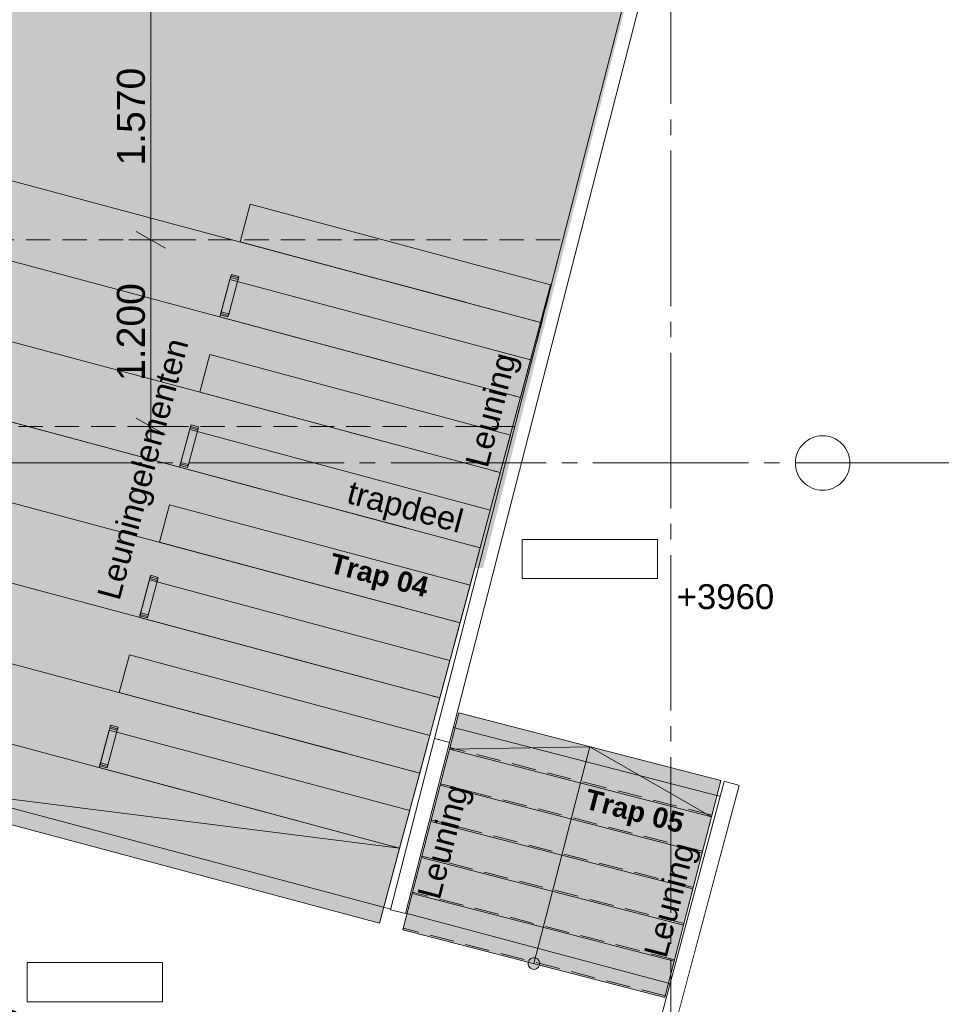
# Model space of a CAD drawing. Header units: millimetres. Extents: x 10 to 584, y 10 to 831.
# Tile 22 of 61: x 252 to 311, y 404 to 468. Entities that reach past the tile are written whole.
import ezdxf
from ezdxf.xclip import XClip

# ---------------------------------------------------------------- set-up
doc = ezdxf.new("R2010")
doc.units = ezdxf.units.MM
doc.header["$MEASUREMENT"] = 0
doc.header["$XCLIPFRAME"] = 0
for name, pattern in [('B0204', [13, 10, -1, 1, -1]), ('B0605', [9.6667, 5.3333, -2.333367, 3.33333e-05, -2]), ('B0701', [2.3412, 1.56, -0.7812]), ('Wipeout_Contour', [1000, 0, -1000])]:
    doc.linetypes.add(name, pattern=pattern)
for name, color, linetype in [('22 NC Binnenwanden', 7, 'Continuous'), ('22 NC Binnenwanden Afdek-arcering', 7, 'Continuous'), ('22 NC Binnenwanden Ramen', 7, 'Continuous'), ('23 Vloeren', 7, 'Continuous'), ('23 Vloeren 2D arcering', 7, 'Continuous'), ('24 Trappen', 7, 'Continuous'), ('24 Trappen 2D arcering', 7, 'Continuous'), ('24 Trappen Afdek-arcering', 7, 'Continuous'), ('28 Draagconstructies', 7, 'Continuous'), ('34 Balustrades', 7, 'Continuous'), ('A Stramien', 7, 'Continuous'), ('Maatvoering 1_ 50_100', 7, 'Continuous'), ('New_Tekst_dim 1_ 50_100', 7, 'Continuous'), ('Tekst_dim 1_ 50_100', 7, 'Continuous')]:
    doc.layers.add(name, color=color, linetype=linetype)
doc.styles.add('GENERATED_STYLE_1', font='txt')
doc.styles.add('GENERATED_STYLE_3', font='txt')

# ---------------------------------------------------------------- blocks, each defined once
blk = doc.blocks.new('Drawing_2_2', base_point=(78, 259.188))
at = {"layer": '24 Trappen 2D arcering', "linetype": 'Continuous', "lineweight": 0, "true_color": 0x99a3a6}
blk.add_hatch(color=253, dxfattribs=at).paths.add_polyline_path([(285.569, 406.905, 1), (284.843, 407.093, 1)])
at = {"layer": '24 Trappen Afdek-arcering', "linetype": 'Continuous', "lineweight": 0, "true_color": 0xffffff}
for points in [[(297.229, 418.769), (280.379, 423.116), (276.782, 409.172), (293.631, 404.825)], [(279.78, 420.792), (296.629, 416.445), (297.229, 418.769), (280.379, 423.116)], [(296.629, 416.445), (279.78, 420.792), (279.18, 418.468), (296.029, 414.121)], [(296.029, 414.121), (279.18, 418.468), (278.581, 416.144), (295.43, 411.797)], [(295.43, 411.797), (278.581, 416.144), (277.981, 413.82), (294.83, 409.473)], [(294.83, 409.473), (277.981, 413.82), (277.382, 411.496), (294.231, 407.149)], [(294.231, 407.149), (277.382, 411.496), (276.782, 409.172), (293.631, 404.825)]]:
    blk.add_hatch(color=7, dxfattribs=at).paths.add_polyline_path(points)
at = {"layer": '23 Vloeren', "color": 1, "linetype": 'Continuous', "lineweight": 0, "flags": 128}
for points in [[(202.924, 509.928), (302.501, 509.518), (279.375, 422.348), (297.626, 417.633), (289.818, 388.46), (211.036, 409.569), (205.247, 431.172), (222.808, 435.878)], [(208.94, 419.324), (225.906, 423.857), (294.172, 405.66), (289.774, 389.248), (211.437, 410.002)]]:
    blk.add_lwpolyline(points, close=True, dxfattribs=at)
at = {"layer": '24 Trappen', "color": 1, "linetype": 'Continuous', "lineweight": 0}
for p, q in [((266.316, 453.405), (266.963, 455.82)), ((265.021, 448.576), (265.668, 450.991)), ((263.727, 443.746), (264.374, 446.161)), ((262.433, 438.917), (263.08, 441.331)), ((261.139, 434.087), (261.786, 436.502)), ((259.845, 429.257), (260.492, 431.672)), ((258.551, 424.428), (259.198, 426.843)), ((257.257, 419.598), (257.904, 422.013))]:
    blk.add_line(p, q, dxfattribs=at)
at = {"layer": '24 Trappen', "color": 9, "linetype": 'Continuous', "lineweight": 0}
for p, q in [((280.379, 423.116), (276.782, 409.172)), ((280.379, 423.116), (279.78, 420.792)), ((297.229, 418.769), (280.379, 423.116)), ((297.229, 418.769), (280.379, 423.116)), ((226.894, 422.557), (275.281, 409.592)), ((226.894, 422.557), (275.281, 409.592)), ((279.78, 420.792), (279.18, 418.468)), ((288.804, 420.942), (279.78, 420.792)), ((296.629, 416.445), (279.78, 420.792)), ((279.78, 420.792), (296.629, 416.445)), ((288.204, 418.618), (288.804, 420.942)), ((296.629, 416.445), (288.804, 420.942)), ((285.806, 409.323), (288.204, 418.618)), ((293.631, 404.825), (297.229, 418.769)), ((296.629, 416.445), (297.229, 418.769)), ((279.18, 418.468), (278.581, 416.144)), ((296.029, 414.121), (279.18, 418.468)), ((279.18, 418.468), (296.029, 414.121)), ((278.581, 416.144), (277.981, 413.82)), ((295.43, 411.797), (278.581, 416.144)), ((278.581, 416.144), (295.43, 411.797)), ((296.029, 414.121), (296.629, 416.445)), ((295.43, 411.797), (296.029, 414.121)), ((277.981, 413.82), (277.382, 411.496)), ((294.83, 409.473), (277.981, 413.82)), ((277.981, 413.82), (294.83, 409.473)), ((294.83, 409.473), (295.43, 411.797)), ((277.382, 411.496), (276.782, 409.172)), ((294.231, 407.149), (277.382, 411.496)), ((277.382, 411.496), (294.231, 407.149)), ((276.782, 409.172), (293.631, 404.825)), ((276.782, 409.172), (293.631, 404.825)), ((285.206, 406.999), (285.806, 409.323)), ((294.231, 407.149), (294.83, 409.473)), ((293.631, 404.825), (294.231, 407.149))]:
    blk.add_line(p, q, dxfattribs=at)
at = {"layer": '24 Trappen', "color": 9, "linetype": 'B0701', "lineweight": 0}
for p, q in [((296.654, 416.542), (279.805, 420.889)), ((296.054, 414.218), (279.205, 418.565)), ((295.455, 411.894), (278.606, 416.241)), ((294.855, 409.57), (278.006, 413.917)), ((294.256, 407.246), (277.407, 411.593)), ((293.656, 404.922), (276.807, 409.269))]:
    blk.add_line(p, q, dxfattribs=at)
at = {"layer": '24 Trappen', "color": 9, "linetype": 'Continuous', "lineweight": 0, "flags": 128}
blk.add_lwpolyline([(285.569, 406.905, 1), (284.843, 407.093, 1)], format="xyb", close=True, dxfattribs=at)
at = {"layer": '34 Balustrades', "color": 9, "linetype": 'Continuous', "lineweight": 0, "flags": 128}
for points in [[(266.213, 451.09), (265.73, 451.219), (265.083, 448.805), (265.566, 448.676)], [(266.239, 451.187), (265.756, 451.316), (265.704, 451.123), (266.187, 450.993)], [(265.592, 448.772), (265.109, 448.902), (265.057, 448.709), (265.54, 448.579)], [(263.62, 441.414), (263.137, 441.543), (262.49, 439.129), (262.973, 438.999)], [(263.646, 441.51), (263.163, 441.64), (263.111, 441.446), (263.594, 441.317)], [(262.999, 439.096), (262.516, 439.225), (262.464, 439.032), (262.947, 438.903)], [(261.028, 431.739), (260.545, 431.868), (259.898, 429.454), (260.381, 429.324)], [(261.053, 431.835), (260.57, 431.965), (260.519, 431.771), (261.002, 431.642)], [(260.407, 429.421), (259.924, 429.55), (259.872, 429.357), (260.355, 429.228)], [(258.469, 422.192), (257.986, 422.321), (257.935, 422.128), (258.418, 421.999)], [(258.444, 422.095), (257.961, 422.225), (257.314, 419.81), (257.797, 419.681)], [(257.823, 419.777), (257.34, 419.907), (257.288, 419.714), (257.771, 419.584)]]:
    blk.add_lwpolyline(points, close=True, dxfattribs=at)
at = {"layer": 'Maatvoering 1_ 50_100', "color": 1, "linetype": 'Continuous', "lineweight": 0}
for p, q in [((260.581, 453.538), (260.581, 469.238)), ((259.643, 454.079), (261.518, 452.997)), ((261.987, 453.538), (259.174, 453.538)), ((260.581, 441.538), (260.581, 453.538)), ((259.643, 442.079), (261.518, 440.997)), ((261.987, 441.538), (259.174, 441.538)), ((260.581, 440.621), (260.581, 441.538))]:
    blk.add_line(p, q, dxfattribs=at)
at = {"layer": 'New_Tekst_dim 1_ 50_100', "color": 9, "linetype": 'Continuous', "lineweight": 0}
for p, q in [((261.335, 407.064), (252.619, 407.064)), ((252.619, 407.064), (252.619, 404.55)), ((261.335, 404.55), (261.335, 407.064)), ((252.619, 404.55), (261.335, 404.55))]:
    blk.add_line(p, q, dxfattribs=at)
at = {"layer": '24 Trappen', "color": 2, "linetype": 'Continuous', "lineweight": 0, "attachment_point": 7}
for s, insert, char_height, rotation, style in [('\\A1;{\\pql;\\fArial|b0|i0|c0|p38;Leuning\\fArial|b0|i0|c0|p38;elementen}', (258.992, 430.166), 1.5, 75, 'GENERATED_STYLE_1'), ('\\A1;{\\pql;\\fArial|b1|i0|c0|p38;Trap 0\\fArial|b1|i0|c0|p38;4}', (271.872, 431.78), 1.3, 345.53353, 'GENERATED_STYLE_3')]:
    blk.add_mtext(s, dxfattribs=dict(at, insert=insert, char_height=char_height, rotation=rotation, style=style))
at = {"layer": 'Maatvoering 1_ 50_100', "color": 2, "linetype": 'Continuous', "lineweight": 0, "char_height": 1.8, "width": 6.15497, "attachment_point": 7, "style": 'GENERATED_STYLE_1'}
for s, insert, rotation in [('\\A1;{\\pql;\\fArial|b0|i0|c0|p38;1.570}', (260.221, 458.31), 90), ('\\A1;{\\pql;\\fArial|b0|i0|c0|p38;1.200}', (260.221, 444.46), 90), ('\\A1;{\\pql;\\fArial|b0|i0|c0|p38;4.650}', (246.931, 403.391), 345)]:
    blk.add_mtext(s, dxfattribs=dict(at, insert=insert, rotation=rotation))
at = {"color": 254, "linetype": 'Wipeout_Contour', "lineweight": 0, "ltscale": 2196.385255}
blk.add_wipeout([(279.789, 421.223), (302.501, 509.52), (302.38, 509.551), (279.668, 421.254)], dxfattribs=at).dxf.layer = '22 NC Binnenwanden Afdek-arcering'
at = {"color": 254, "linetype": 'Wipeout_Contour', "lineweight": 0, "ltscale": 1998.935803}
blk.add_wipeout([(290.531, 389.045), (298.411, 418.452), (298.29, 418.484), (290.411, 389.078)], dxfattribs=at).dxf.layer = '22 NC Binnenwanden Afdek-arcering'
at = {"color": 254, "linetype": 'Wipeout_Contour', "lineweight": 0, "ltscale": 2195.851472}
blk.add_wipeout([(279.668, 421.254), (302.38, 509.551), (301.654, 509.738), (278.942, 421.441)], dxfattribs=at).dxf.layer = '22 NC Binnenwanden Afdek-arcering'
at = {"color": 254, "linetype": 'Wipeout_Contour', "lineweight": 0, "ltscale": 1998.30369}
blk.add_wipeout([(290.411, 389.078), (298.29, 418.484), (297.566, 418.678), (289.686, 389.272)], dxfattribs=at).dxf.layer = '22 NC Binnenwanden Afdek-arcering'
at = {"layer": '22 NC Binnenwanden', "color": 2, "linetype": 'Continuous', "lineweight": 0, "flags": 128}
blk.add_lwpolyline([(298.411, 418.452), (298.29, 418.484)], dxfattribs=at)
at = {"layer": '28 Draagconstructies', "color": 3, "linetype": 'Continuous', "lineweight": 0, "flags": 128}
blk.add_lwpolyline([(302.017, 439.188, 0.414214), (303.767, 437.438, 0.414214), (305.517, 439.188, 0.414214), (303.767, 440.938, 0.414214)], format="xyb", close=True, dxfattribs=at)
at = {"color": 254, "linetype": 'Wipeout_Contour', "lineweight": 0, "ltscale": 2195.323201}
blk.add_wipeout([(278.942, 421.441), (301.654, 509.738), (301.533, 509.769), (278.821, 421.472)], dxfattribs=at).dxf.layer = '22 NC Binnenwanden Afdek-arcering'
at = {"color": 254, "linetype": 'Wipeout_Contour', "lineweight": 0, "ltscale": 1997.677646}
blk.add_wipeout([(289.686, 389.272), (297.566, 418.678), (297.445, 418.711), (289.565, 389.304)], dxfattribs=at).dxf.layer = '22 NC Binnenwanden Afdek-arcering'
at = {"layer": '23 Vloeren 2D arcering', "linetype": 'Continuous', "lineweight": 0, "true_color": 0x000000}
blk.add_hatch(color=18, dxfattribs=at).paths.add_polyline_path([(223.902, 432.993), (281.934, 432.434), (301.484, 509.578), (203.58, 509.453)])
at = {"layer": '24 Trappen Afdek-arcering', "linetype": 'Continuous', "lineweight": 0, "true_color": 0xffffff}
for points in [[(214.879, 467.188), (216.381, 461.609), (284.34, 443.399), (285.634, 448.229)], [(216.381, 461.609), (217.883, 456.03), (283.046, 438.57), (284.34, 443.399)], [(217.883, 456.03), (219.385, 450.451), (281.752, 433.74), (283.046, 438.57)], [(219.385, 450.451), (220.887, 444.873), (280.458, 428.911), (281.752, 433.74)], [(220.887, 444.873), (222.389, 439.294), (279.164, 424.081), (280.458, 428.911)]]:
    blk.add_hatch(color=7, dxfattribs=at).paths.add_polyline_path(points)
at = {"layer": '22 NC Binnenwanden', "color": 2, "linetype": 'Continuous', "lineweight": 0, "flags": 128}
for points in [[(301.533, 509.769), (278.821, 421.472)], [(279.789, 421.223), (302.501, 509.52)], [(297.445, 418.711), (289.565, 389.304)], [(297.566, 418.678), (297.445, 418.711)], [(298.29, 418.484), (297.566, 418.678)], [(290.337, 388.321), (298.411, 418.452)]]:
    blk.add_lwpolyline(points, dxfattribs=at)
at = {"layer": '23 Vloeren', "color": 1, "linetype": 'B0701', "lineweight": 0, "flags": 128}
blk.add_lwpolyline([(221.631, 441.538), (283.982, 441.538), (287.069, 453.538), (218.441, 453.538)], close=True, dxfattribs=at)
at = {"layer": '24 Trappen', "color": 9, "linetype": 'Continuous', "lineweight": 0}
for p, q in [((285.634, 448.229), (214.879, 467.188)), ((285.634, 448.229), (214.879, 467.188)), ((216.381, 461.609), (284.34, 443.399)), ((284.34, 443.399), (216.381, 461.609)), ((217.883, 456.03), (283.046, 438.57)), ((283.046, 438.57), (217.883, 456.03)), ((219.385, 450.451), (281.752, 433.74)), ((281.752, 433.74), (219.385, 450.451)), ((284.34, 443.399), (285.634, 448.229)), ((220.887, 444.873), (280.458, 428.911)), ((280.458, 428.911), (220.887, 444.873)), ((283.046, 438.57), (284.34, 443.399)), ((222.389, 439.294), (279.164, 424.081)), ((279.164, 424.081), (222.389, 439.294)), ((281.752, 433.74), (283.046, 438.57)), ((280.458, 428.911), (281.752, 433.74)), ((279.164, 424.081), (280.458, 428.911))]:
    blk.add_line(p, q, dxfattribs=at)
at = {"layer": '24 Trappen', "color": 1, "linetype": 'Continuous', "lineweight": 0}
for p, q in [((266.963, 455.82), (286.281, 450.644)), ((266.316, 453.405), (285.634, 448.229)), ((265.668, 450.991), (284.987, 445.814)), ((285.634, 448.229), (286.281, 450.644)), ((265.021, 448.576), (284.34, 443.399)), ((264.374, 446.161), (283.693, 440.985)), ((284.34, 443.399), (284.987, 445.814)), ((263.727, 443.746), (283.046, 438.57)), ((263.08, 441.331), (282.399, 436.155)), ((283.046, 438.57), (283.693, 440.985)), ((262.433, 438.917), (281.752, 433.74)), ((261.786, 436.502), (281.105, 431.325)), ((281.752, 433.74), (282.399, 436.155)), ((261.139, 434.087), (280.458, 428.911)), ((260.492, 431.672), (279.811, 426.496)), ((280.458, 428.911), (281.105, 431.325)), ((259.845, 429.257), (279.164, 424.081)), ((279.164, 424.081), (279.811, 426.496))]:
    blk.add_line(p, q, dxfattribs=at)
at = {"layer": '24 Trappen', "color": 9, "linetype": 'B0605', "lineweight": 0}
for p, q in [((266.316, 453.405), (285.634, 448.229)), ((265.021, 448.576), (284.34, 443.399)), ((263.727, 443.746), (283.046, 438.57)), ((262.433, 438.917), (281.752, 433.74)), ((261.139, 434.087), (280.458, 428.911)), ((259.845, 429.257), (279.164, 424.081))]:
    blk.add_line(p, q, dxfattribs=at)
at = {"layer": 'A Stramien', "color": 9, "linetype": 'B0204', "lineweight": 0}
for p, q in [((294, 784.271), (294, 233.204)), ((68, 439.188), (520.556, 439.188))]:
    blk.add_line(p, q, dxfattribs=at)
at = {"layer": 'New_Tekst_dim 1_ 50_100', "color": 9, "linetype": 'Continuous', "lineweight": 0}
for p, q in [((293.161, 434.274), (284.446, 434.274)), ((284.446, 434.274), (284.446, 431.76)), ((293.161, 431.76), (293.161, 434.274)), ((284.446, 431.76), (293.161, 431.76))]:
    blk.add_line(p, q, dxfattribs=at)
at = {"layer": '24 Trappen', "color": 2, "linetype": 'Continuous', "lineweight": 0, "attachment_point": 7}
for s, insert, char_height, rotation, style in [('\\A1;{\\pql;\\fArial|b0|i0|c0|p38;Leuning}', (282.664, 438.694), 1.5, 75.53353, 'GENERATED_STYLE_1'), ('\\A1;{\\pql;\\fArial|b0|i0|c0|p38;trap\\fArial|b0|i0|c0|p38;deel}', (272.972, 436.202), 1.5, 345, 'GENERATED_STYLE_1'), ('\\A1;{\\pql;\\fArial|b1|i0|c0|p38;Trap 0\\fArial|b1|i0|c0|p38;5}', (288.292, 416.611), 1.3, 345.53353, 'GENERATED_STYLE_3'), ('\\A1;{\\pql;\\fArial|b0|i0|c0|p38;Leuning}', (294.151, 407.17), 1.5, 75.53353, 'GENERATED_STYLE_1')]:
    blk.add_mtext(s, dxfattribs=dict(at, insert=insert, char_height=char_height, rotation=rotation, style=style))
at = {"layer": 'Tekst_dim 1_ 50_100', "color": 2, "linetype": 'Continuous', "lineweight": 0, "insert": (297.519, 431.394), "char_height": 1.6, "attachment_point": 2, "style": 'GENERATED_STYLE_1'}
blk.add_mtext('\\A1;{\\pqc;\\pt13.75;\\fArial|b0|i0|c0|p38;+3960}', dxfattribs=at)
at = {"color": 254, "linetype": 'Wipeout_Contour', "lineweight": 0, "ltscale": 2000.602901}
blk.add_wipeout([(276.958, 410.213), (279.789, 421.223), (278.821, 421.472), (275.989, 410.463)], dxfattribs=at).dxf.layer = '22 NC Binnenwanden Afdek-arcering'
at = {"layer": '24 Trappen Afdek-arcering', "linetype": 'Continuous', "lineweight": 0, "true_color": 0xffffff}
for points in [[(214.879, 467.188), (226.894, 422.557), (275.281, 409.592), (285.634, 448.229)], [(222.389, 439.294), (223.89, 433.715), (277.869, 419.251), (279.164, 424.081)], [(223.89, 433.715), (225.392, 428.136), (276.575, 414.422), (277.869, 419.251)], [(276.575, 414.422), (225.392, 428.136), (226.894, 422.557), (275.281, 409.592)]]:
    blk.add_hatch(color=7, dxfattribs=at).paths.add_polyline_path(points)
at = {"layer": '22 NC Binnenwanden Ramen', "color": 2, "linetype": 'Continuous', "lineweight": 0}
for p, q in [((275.989, 410.463), (278.821, 421.472)), ((279.789, 421.223), (276.958, 410.213)), ((278.821, 421.472), (279.789, 421.223)), ((276.958, 410.213), (275.989, 410.463))]:
    blk.add_line(p, q, dxfattribs=at)
at = {"layer": '24 Trappen', "color": 9, "linetype": 'Continuous', "lineweight": 0}
for p, q in [((275.281, 409.592), (285.634, 448.229)), ((223.89, 433.715), (277.869, 419.251)), ((277.869, 419.251), (223.89, 433.715)), ((225.392, 428.136), (276.575, 414.422)), ((276.575, 414.422), (225.392, 428.136)), ((277.869, 419.251), (279.164, 424.081)), ((276.575, 414.422), (277.869, 419.251)), ((240.025, 419.039), (276.575, 414.422)), ((275.281, 409.592), (276.575, 414.422))]:
    blk.add_line(p, q, dxfattribs=at)
at = {"layer": '24 Trappen', "color": 1, "linetype": 'Continuous', "lineweight": 0}
for p, q in [((259.198, 426.843), (278.516, 421.666)), ((258.551, 424.428), (277.869, 419.251)), ((257.904, 422.013), (277.222, 416.837)), ((277.869, 419.251), (278.516, 421.666)), ((257.257, 419.598), (276.575, 414.422)), ((276.575, 414.422), (277.222, 416.837))]:
    blk.add_line(p, q, dxfattribs=at)
at = {"layer": '24 Trappen', "color": 9, "linetype": 'B0605', "lineweight": 0}
for p, q in [((258.551, 424.428), (277.869, 419.251)), ((257.257, 419.598), (276.575, 414.422))]:
    blk.add_line(p, q, dxfattribs=at)
at = {"layer": '24 Trappen', "color": 2, "linetype": 'Continuous', "lineweight": 0, "insert": (279.584, 410.928), "char_height": 1.5, "attachment_point": 7, "rotation": 75.53353, "style": 'GENERATED_STYLE_1'}
blk.add_mtext('\\A1;{\\pql;\\fArial|b0|i0|c0|p38;Leuning}', dxfattribs=at)

msp = doc.modelspace()

# ---------------------------------------------------------------- block references
at = {"color": 4, "linetype": 'Continuous', "lineweight": 0}
ref = msp.add_blockref('Drawing_2_2', (78, 259.188), dxfattribs=at)
XClip(ref).set_block_clipping_path([(30, 141.736842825), (586.5626696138, 807.8168177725)])

doc.saveas('drawing.dxf')
